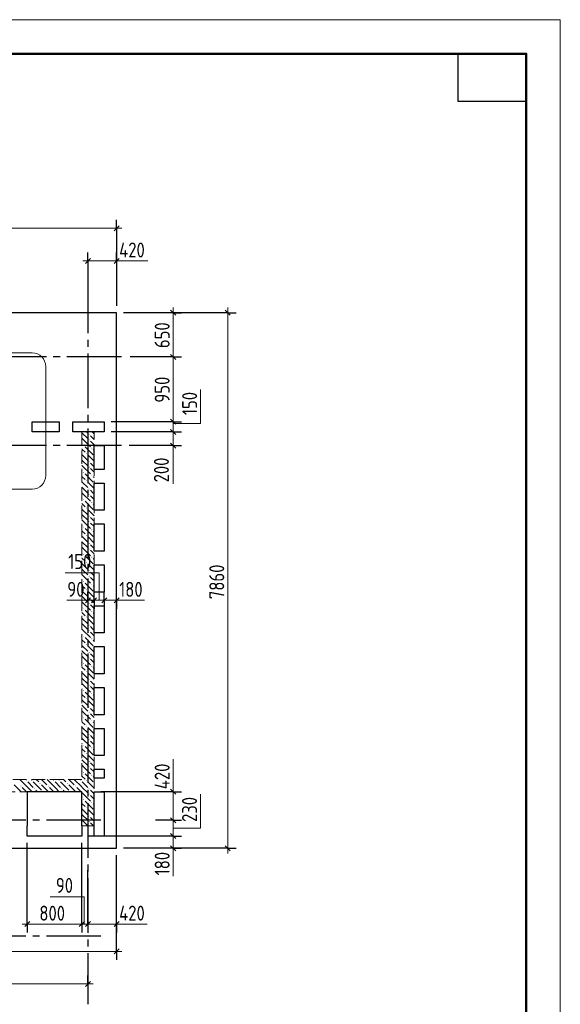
# Model space of a CAD drawing. Header units: millimetres. Extents: x 0 to 43617, y 0 to 29700.
# Tile 20 of 20: x 34069 to 42000, y 15250 to 29700. Entities that reach past the tile are written whole.
import ezdxf

# ---------------------------------------------------------------- set-up
doc = ezdxf.new("R2010")
doc.units = ezdxf.units.MM
doc.linetypes.add('______2', pattern=[270, 200, -70])
doc.linetypes.add('______5', pattern=[1100, 800, -100, 100, -100])
for name, color, linetype, lineweight in [('Standard', 7, 'Continuous', 25), ('ЖБ Перекрытие верхний уровень', 7, 'Continuous', 35), ('ЖБ Стена верхний уровень', 7, 'Continuous', 35), ('Оси', 40, '______5', 18), ('Примечания', 7, 'Continuous', 25), ('Размерная выноска', 7, 'Continuous', 13)]:
    doc.layers.add(name, color=color, linetype=linetype, lineweight=lineweight)
doc.styles.add('GOST 2.304-81', font='txt')

msp = doc.modelspace()

# ---------------------------------------------------------------- hatches: boundary and pattern name
at = {"layer": 'ЖБ Стена верхний уровень', "linetype": 'Continuous', "lineweight": 18, "transparency": 33554687}
for points in [[(35080, 23613), (35087, 23620), (35093, 23613), (35087, 23607)], [(35000, 23453), (35007, 23460), (35013, 23453), (35007, 23447)], [(35080, 23533), (35087, 23540), (35093, 23533), (35087, 23527)], [(35120, 23413), (35127, 23420), (35133, 23413), (35127, 23407)], [(35040, 23333), (35047, 23340), (35053, 23333), (35047, 23327)], [(35080, 23213), (35087, 23220), (35093, 23213), (35087, 23207)], [(35080, 23133), (35087, 23140), (35093, 23133), (35087, 23127)], [(35000, 23053), (35007, 23060), (35013, 23053), (35007, 23047)], [(35120, 23013), (35127, 23020), (35133, 23013), (35127, 23007)], [(35040, 22933), (35047, 22940), (35053, 22933), (35047, 22927)], [(35080, 22813), (35087, 22820), (35093, 22813), (35087, 22807)], [(35080, 22733), (35087, 22740), (35093, 22733), (35087, 22727)], [(35000, 22653), (35007, 22660), (35013, 22653), (35007, 22647)], [(35120, 22613), (35127, 22620), (35133, 22613), (35127, 22607)], [(35040, 22533), (35047, 22540), (35053, 22533), (35047, 22527)], [(35080, 22413), (35087, 22420), (35093, 22413), (35087, 22407)], [(35000, 22253), (35007, 22260), (35013, 22253), (35007, 22247)], [(35080, 22333), (35087, 22340), (35093, 22333), (35087, 22327)], [(35040, 22133), (35047, 22140), (35053, 22133), (35047, 22127)], [(35120, 22213), (35127, 22220), (35133, 22213), (35127, 22207)], [(35080, 22013), (35087, 22020), (35093, 22013), (35087, 22007)], [(35000, 21853), (35007, 21860), (35013, 21853), (35007, 21847)], [(35080, 21933), (35087, 21940), (35093, 21933), (35087, 21927)], [(35120, 21813), (35127, 21820), (35133, 21813), (35127, 21807)], [(35040, 21733), (35047, 21740), (35053, 21733), (35047, 21727)], [(35080, 21613), (35087, 21620), (35093, 21613), (35087, 21607)], [(35080, 21533), (35087, 21540), (35093, 21533), (35087, 21527)], [(35000, 21453), (35007, 21460), (35013, 21453), (35007, 21447)], [(35120, 21413), (35127, 21420), (35133, 21413), (35127, 21407)], [(35040, 21333), (35047, 21340), (35053, 21333), (35047, 21327)], [(35080, 21213), (35087, 21220), (35093, 21213), (35087, 21207)], [(35080, 21133), (35087, 21140), (35093, 21133), (35087, 21127)], [(35000, 21053), (35007, 21060), (35013, 21053), (35007, 21047)], [(35120, 21013), (35127, 21020), (35133, 21013), (35127, 21007)], [(35040, 20933), (35047, 20940), (35053, 20933), (35047, 20927)], [(35080, 20813), (35087, 20820), (35093, 20813), (35087, 20807)], [(35080, 20733), (35087, 20740), (35093, 20733), (35087, 20727)], [(35000, 20653), (35007, 20660), (35013, 20653), (35007, 20647)], [(35040, 20533), (35047, 20540), (35053, 20533), (35047, 20527)], [(35120, 20613), (35127, 20620), (35133, 20613), (35127, 20607)], [(35080, 20413), (35087, 20420), (35093, 20413), (35087, 20407)], [(35000, 20253), (35007, 20260), (35013, 20253), (35007, 20247)], [(35080, 20333), (35087, 20340), (35093, 20333), (35087, 20327)], [(35040, 20133), (35047, 20140), (35053, 20133), (35047, 20127)], [(35120, 20213), (35127, 20220), (35133, 20213), (35127, 20207)], [(35080, 20013), (35087, 20020), (35093, 20013), (35087, 20007)], [(35000, 19853), (35007, 19860), (35013, 19853), (35007, 19847)], [(35080, 19933), (35087, 19940), (35093, 19933), (35087, 19927)], [(35120, 19813), (35127, 19820), (35133, 19813), (35127, 19807)], [(35040, 19733), (35047, 19740), (35053, 19733), (35047, 19727)], [(35080, 19613), (35087, 19620), (35093, 19613), (35087, 19607)], [(35080, 19533), (35087, 19540), (35093, 19533), (35087, 19527)], [(35000, 19453), (35007, 19460), (35013, 19453), (35007, 19447)], [(35120, 19413), (35127, 19420), (35133, 19413), (35127, 19407)], [(35040, 19333), (35047, 19340), (35053, 19333), (35047, 19327)], [(35080, 19213), (35087, 19220), (35093, 19213), (35087, 19207)], [(35080, 19133), (35087, 19140), (35093, 19133), (35087, 19127)], [(35000, 19053), (35007, 19060), (35013, 19053), (35007, 19047)], [(35040, 18933), (35047, 18940), (35053, 18933), (35047, 18927)], [(35120, 19013), (35127, 19020), (35133, 19013), (35127, 19007)], [(35080, 18813), (35087, 18820), (35093, 18813), (35087, 18807)], [(35000, 18653), (35007, 18660), (35013, 18653), (35007, 18647)], [(35080, 18733), (35087, 18740), (35093, 18733), (35087, 18727)], [(34160, 18533), (34167, 18540), (34173, 18533), (34167, 18527)], [(34240, 18533), (34247, 18540), (34253, 18533), (34247, 18527)], [(34360, 18493), (34367, 18500), (34373, 18493), (34367, 18487)], [(34560, 18533), (34567, 18540), (34573, 18533), (34567, 18527)], [(34640, 18533), (34647, 18540), (34653, 18533), (34647, 18527)], [(34760, 18493), (34767, 18500), (34773, 18493), (34767, 18487)], [(34960, 18533), (34967, 18540), (34973, 18533), (34967, 18527)], [(35040, 18533), (35047, 18540), (35053, 18533), (35047, 18527)], [(35120, 18613), (35127, 18620), (35133, 18613), (35127, 18607)], [(34080, 18453), (34087, 18460), (34093, 18453), (34087, 18447)], [(34280, 18413), (34287, 18420), (34293, 18413), (34287, 18407)], [(34400, 18373), (34407, 18380), (34413, 18373), (34410, 18370), (34404, 18370)], [(34480, 18453), (34487, 18460), (34493, 18453), (34487, 18447)], [(34680, 18413), (34687, 18420), (34693, 18413), (34687, 18407)], [(34800, 18373), (34807, 18380), (34813, 18373), (34810, 18370), (34804, 18370)], [(34880, 18453), (34887, 18460), (34893, 18453), (34887, 18447)], [(35080, 18413), (35087, 18420), (35093, 18413), (35087, 18407)], [(35000, 18253), (35007, 18260), (35013, 18253), (35007, 18247)], [(35080, 18333), (35087, 18340), (35093, 18333), (35087, 18327)], [(35120, 18213), (35127, 18220), (35133, 18213), (35127, 18207)], [(35040, 18133), (35047, 18140), (35053, 18133), (35047, 18127)], [(35080, 18013), (35087, 18020), (35093, 18013), (35087, 18007)], [(35080, 17933), (35087, 17940), (35093, 17933), (35087, 17927)]]:
    msp.add_hatch(color=7, dxfattribs=at).paths.add_polyline_path(points, flags=16)

# ---------------------------------------------------------------- linework, layer by layer
at = {"layer": 'Standard', "color": 251, "linetype": 'Continuous', "lineweight": -3, "true_color": 0x656565, "transparency": 33554687}
for p, q in [((35490, 26640), (35490, 26765)), ((35490, 26640), (35490, 26515)), ((35490, 26640), (35490, 25500)), ((35070, 26160), (35070, 26285)), ((35070, 26160), (35070, 26035)), ((35070, 26160), (35070, 25380)), ((35490, 26160), (35490, 26285)), ((35490, 26160), (35490, 26035)), ((35490, 26160), (35490, 25500)), ((37120, 25400), (35590, 25400)), ((36319, 25400), (35590, 25400)), ((36319, 25400), (36194, 25400)), ((36319, 25400), (36444, 25400)), ((37120, 25400), (36995, 25400)), ((37120, 25400), (37245, 25400)), ((36319, 24750), (36194, 24750)), ((36319, 24750), (36444, 24750)), ((36319, 23800), (36194, 23800)), ((36319, 23800), (36444, 23800)), ((36319, 23650), (36194, 23650)), ((36319, 23650), (36444, 23650)), ((36319, 23450), (36194, 23450)), ((36319, 23450), (36444, 23450)), ((35070, 21180), (35070, 21305)), ((35160, 21180), (35160, 21305)), ((35310, 21180), (35310, 21305)), ((35490, 21180), (35490, 21305)), ((35070, 21180), (35070, 21055)), ((35070, 21180), (35070, 21180)), ((35160, 21180), (35160, 21055)), ((35160, 21180), (35160, 21080)), ((35310, 21180), (35310, 21055)), ((35310, 21180), (35310, 21080)), ((35490, 21180), (35490, 21055)), ((35490, 21180), (35490, 21180)), ((36319, 18370), (36194, 18370)), ((36319, 18370), (36444, 18370)), ((36319, 17950), (36194, 17950)), ((36319, 17950), (36444, 17950)), ((36319, 17720), (36194, 17720)), ((36319, 17720), (36444, 17720)), ((34180, 16427), (34180, 17620)), ((37120, 17540), (35590, 17540)), ((36319, 17540), (36194, 17540)), ((36319, 17540), (36444, 17540)), ((37120, 17540), (36995, 17540)), ((37120, 17540), (37245, 17540)), ((35490, 16027), (35490, 17440)), ((34180, 16427), (34180, 16552)), ((34980, 16427), (34980, 16552)), ((35070, 16427), (35070, 16552)), ((35490, 16427), (35490, 16552)), ((34180, 16427), (34180, 16302)), ((34980, 16427), (34980, 16302)), ((35070, 16427), (35070, 16302)), ((35490, 16427), (35490, 16302)), ((35490, 16027), (35490, 16152)), ((35490, 16027), (35490, 15902)), ((35070, 15550), (35070, 15675)), ((35070, 15550), (35070, 15425)), ((35070, 15550), (35070, 15550))]:
    msp.add_line(p, q, dxfattribs=at)
at = {"layer": 'Standard', "color": 7, "linetype": 'Continuous', "lineweight": 13, "transparency": 33554687}
for p, q in [((35490, 26640), (26810, 26640)), ((35490, 26640), (35565, 26640)), ((35070, 26160), (34995, 26160)), ((35070, 26160), (35490, 26160)), ((35490, 26160), (35565, 26160)), ((36319, 25400), (36319, 25475)), ((37120, 25400), (37120, 25475)), ((36319, 23800), (36319, 23650)), ((36319, 23650), (36319, 23450)), ((36319, 23450), (36319, 23375)), ((35070, 21180), (34995, 21180)), ((35160, 21180), (35070, 21180)), ((35310, 21180), (35160, 21180)), ((35490, 21180), (35310, 21180)), ((35490, 21180), (35565, 21180)), ((36319, 18370), (36319, 18445)), ((36319, 17950), (36319, 18370)), ((36319, 17720), (36319, 17950)), ((36319, 17540), (36319, 17720)), ((36319, 17540), (36319, 17465)), ((37120, 17540), (37120, 17465)), ((34180, 16427), (34105, 16427)), ((34180, 16427), (34980, 16427)), ((34980, 16427), (35070, 16427)), ((35070, 16427), (35490, 16427)), ((35490, 16427), (35565, 16427)), ((26810, 16027), (35490, 16027)), ((35490, 16027), (35565, 16027)), ((31150, 15550), (35070, 15550)), ((35070, 15550), (35145, 15550))]:
    msp.add_line(p, q, dxfattribs=at)
at = {"layer": 'Standard', "color": 7, "linetype": 'Continuous', "lineweight": 25, "transparency": 33554687}
for p, q in [((35528, 26677), (35453, 26602)), ((35033, 26122), (35108, 26197)), ((35453, 26122), (35528, 26197)), ((36282, 25438), (36357, 25363)), ((37083, 25438), (37158, 25363)), ((36282, 24787), (36357, 24712)), ((36282, 23838), (36357, 23763)), ((36282, 23687), (36357, 23612)), ((36282, 23487), (36357, 23412)), ((35108, 21217), (35033, 21142)), ((35197, 21217), (35122, 21142)), ((35348, 21217), (35272, 21142)), ((35528, 21217), (35453, 21142)), ((36357, 18333), (36282, 18407)), ((36357, 17912), (36282, 17987)), ((36357, 17682), (36282, 17758)), ((36357, 17502), (36282, 17577)), ((37083, 17577), (37158, 17502)), ((34143, 16390), (34217, 16465)), ((34943, 16390), (35017, 16465)), ((35033, 16390), (35108, 16465)), ((35453, 16390), (35528, 16465)), ((35453, 15990), (35528, 16065)), ((35033, 15512), (35108, 15587))]:
    msp.add_line(p, q, dxfattribs=at)
at = {"layer": 'Standard', "color": 7, "linetype": 'Continuous', "lineweight": 13, "transparency": 33554687}
msp.add_lwpolyline([(0, 0), (42000, 0), (42000, 29700), (0, 29700), (0, 0)], close=True, dxfattribs=at)
at = {"layer": 'Standard', "color": 7, "linetype": 'Continuous', "lineweight": 50, "transparency": 33554687}
msp.add_lwpolyline([(2000, 29200), (41500, 29200), (41500, 500), (2000, 500), (2000, 29200)], close=True, dxfattribs=at)
at = {"layer": 'Standard', "color": 7, "linetype": 'Continuous', "lineweight": 25, "transparency": 33554687}
msp.add_lwpolyline([(41500, 29200), (41500, 28500), (40500, 28500), (40500, 29200), (41500, 29200)], close=True, dxfattribs=at)
at = {"layer": 'Standard', "color": 7, "linetype": 'Continuous', "lineweight": 13, "transparency": 33554687}
for points in [[(36319, 25400), (36319, 24803), (36319, 24803), (36319, 24750)], [(37120, 25400), (37120, 21155), (37120, 21155), (37120, 17540)], [(36319, 24750), (36319, 24674), (36319, 24674), (36319, 23800)]]:
    msp.add_lwpolyline(points, dxfattribs=at)
at = {"layer": 'Standard', "color": 251, "linetype": 'Continuous', "lineweight": -3, "true_color": 0x656565, "transparency": 33554687}
for points in [[(36319, 24750), (36302, 24750), (36302, 24750), (36301, 24750), (36301, 24750), (35690, 24750)], [(36319, 23800), (36296, 23800), (36296, 23800), (35410, 23800)], [(36319, 23650), (36295, 23650), (36295, 23650), (35410, 23650)], [(36319, 23450), (36294, 23450), (36294, 23450), (35675, 23450)], [(36319, 18370), (36302, 18370), (36302, 18370), (35260, 18370)], [(36319, 17950), (36302, 17950), (36302, 17950), (36060, 17950)], [(36319, 17720), (36302, 17720), (36302, 17720), (35080, 17720)], [(34980, 16427), (34980, 16444), (34980, 16444), (34980, 17578), (34980, 17578), (34980, 17620)], [(36319, 17540), (36302, 17540), (36302, 17540), (35590, 17540)], [(35490, 16427), (35490, 16444), (35490, 16444), (35490, 17440)], [(35070, 16427), (35070, 16444), (35070, 16444), (35070, 17220)]]:
    msp.add_lwpolyline(points, dxfattribs=at)
at = {"layer": 'ЖБ Перекрытие верхний уровень', "color": 7, "linetype": 'Continuous', "lineweight": 25, "transparency": 33554687}
for p, q in [((35490, 25400), (26810, 25400)), ((35490, 23800), (35490, 25400)), ((34250, 23650), (34250, 23800)), ((34250, 23800), (34650, 23800)), ((34650, 23800), (34650, 23650)), ((34850, 23650), (34850, 23800)), ((34850, 23800), (35310, 23800)), ((35310, 23800), (35310, 23650)), ((35490, 17540), (35490, 23800)), ((34650, 23650), (34250, 23650)), ((35310, 23650), (34850, 23650)), ((35160, 23100), (35160, 23450)), ((35160, 23450), (35310, 23450)), ((35310, 23450), (35310, 23100)), ((35310, 23100), (35160, 23100)), ((35160, 22500), (35160, 22900)), ((35160, 22900), (35310, 22900)), ((35310, 22900), (35310, 22500)), ((35310, 22500), (35160, 22500)), ((35160, 21900), (35160, 22300)), ((35160, 22300), (35310, 22300)), ((35310, 22300), (35310, 21900)), ((35310, 21900), (35160, 21900)), ((35160, 21300), (35160, 21700)), ((35160, 21700), (35310, 21700)), ((35310, 21700), (35310, 21300)), ((35310, 21300), (35160, 21300)), ((35160, 20700), (35160, 21100)), ((35160, 21100), (35310, 21100)), ((35310, 21100), (35310, 20700)), ((35310, 20700), (35160, 20700)), ((35160, 20100), (35160, 20500)), ((35160, 20500), (35310, 20500)), ((35310, 20500), (35310, 20100)), ((35310, 20100), (35160, 20100)), ((35160, 19500), (35160, 19900)), ((35160, 19900), (35310, 19900)), ((35310, 19900), (35310, 19500)), ((35310, 19500), (35160, 19500)), ((35160, 18900), (35160, 19300)), ((35160, 19300), (35310, 19300)), ((35310, 19300), (35310, 18900)), ((35310, 18900), (35160, 18900)), ((35160, 18570), (35160, 18700)), ((35160, 18700), (35310, 18700)), ((35310, 18700), (35310, 18570)), ((35310, 18570), (35160, 18570)), ((34980, 18370), (34180, 18370)), ((34180, 18370), (34180, 17870)), ((34980, 17870), (34980, 18370)), ((35160, 17720), (35160, 18370)), ((35160, 18370), (35310, 18370)), ((35310, 18370), (35310, 17720)), ((34180, 17720), (34180, 17870)), ((34980, 17870), (34980, 17720)), ((34980, 17720), (34180, 17720)), ((35310, 17720), (35160, 17720)), ((26810, 17540), (35490, 17540))]:
    msp.add_line(p, q, dxfattribs=at)
at = {"layer": 'ЖБ Стена верхний уровень', "color": 251, "linetype": '______2', "lineweight": 13, "true_color": 0x656565, "transparency": 33554687}
for p, q in [((34980, 23650), (34980, 18550)), ((35160, 23650), (34980, 23650)), ((35160, 17870), (35160, 23650)), ((34980, 18550), (32450, 18550)), ((32450, 18370), (34980, 18370)), ((34980, 18370), (34980, 17870)), ((34980, 17870), (35160, 17870))]:
    msp.add_line(p, q, dxfattribs=at)
at = {"layer": 'ЖБ Стена верхний уровень', "color": 9, "linetype": 'Continuous', "lineweight": 18, "true_color": 0xc7c7c7, "transparency": 33554687}
for p, q in [((34987, 23633), (34980, 23640)), ((34980, 23560), (34987, 23553)), ((34987, 23633), (35067, 23553)), ((35050, 23650), (35067, 23633)), ((35147, 23553), (35107, 23593)), ((35130, 23650), (35160, 23620)), ((34980, 23480), (34987, 23473)), ((34987, 23553), (35107, 23433)), ((35027, 23433), (35147, 23313)), ((35107, 23513), (35160, 23460)), ((35160, 23540), (35147, 23553)), ((34987, 23393), (34980, 23400)), ((35027, 23353), (34987, 23393)), ((34987, 23313), (35067, 23233)), ((35067, 23313), (35160, 23220)), ((35147, 23393), (35160, 23380)), ((34987, 23233), (34980, 23240)), ((34980, 23160), (34987, 23153)), ((34987, 23233), (35067, 23153)), ((34987, 23153), (35107, 23033)), ((35147, 23153), (35107, 23193)), ((35160, 23140), (35147, 23153)), ((34980, 23080), (34987, 23073)), ((34987, 22993), (34980, 23000)), ((35027, 22953), (34987, 22993)), ((35027, 23033), (35147, 22913)), ((35107, 23113), (35160, 23060)), ((35147, 22993), (35160, 22980)), ((34987, 22833), (34980, 22840)), ((34987, 22913), (35067, 22833)), ((34987, 22833), (35067, 22753)), ((35067, 22913), (35160, 22820)), ((34980, 22760), (34987, 22753)), ((34987, 22753), (35107, 22633)), ((35147, 22753), (35107, 22793)), ((35107, 22713), (35160, 22660)), ((35160, 22740), (35147, 22753)), ((34980, 22680), (34987, 22673)), ((34987, 22593), (34980, 22600)), ((35027, 22553), (34987, 22593)), ((35027, 22633), (35147, 22513)), ((35147, 22593), (35160, 22580)), ((34987, 22433), (34980, 22440)), ((34987, 22513), (35067, 22433)), ((34987, 22433), (35067, 22353)), ((35067, 22513), (35160, 22420)), ((34980, 22360), (34987, 22353)), ((34980, 22280), (34987, 22273)), ((34987, 22353), (35107, 22233)), ((35147, 22353), (35107, 22393)), ((35107, 22313), (35160, 22260)), ((35160, 22340), (35147, 22353)), ((34987, 22193), (34980, 22200)), ((35027, 22153), (34987, 22193)), ((34987, 22113), (35067, 22033)), ((35027, 22233), (35147, 22113)), ((35067, 22113), (35160, 22020)), ((35147, 22193), (35160, 22180)), ((34987, 22033), (34980, 22040)), ((34987, 22033), (35067, 21953)), ((35147, 21953), (35107, 21993)), ((34980, 21960), (34987, 21953)), ((34980, 21880), (34987, 21873)), ((34987, 21953), (35107, 21833)), ((35027, 21833), (35147, 21713)), ((35107, 21913), (35160, 21860)), ((35160, 21940), (35147, 21953)), ((34987, 21793), (34980, 21800)), ((35027, 21753), (34987, 21793)), ((34987, 21713), (35067, 21633)), ((35067, 21713), (35160, 21620)), ((35147, 21793), (35160, 21780)), ((34987, 21633), (34980, 21640)), ((34980, 21560), (34987, 21553)), ((34987, 21633), (35067, 21553)), ((34987, 21553), (35107, 21433)), ((35147, 21553), (35107, 21593)), ((35160, 21540), (35147, 21553)), ((34980, 21480), (34987, 21473)), ((34987, 21393), (34980, 21400)), ((35027, 21353), (34987, 21393)), ((35027, 21433), (35147, 21313)), ((35107, 21513), (35160, 21460)), ((35147, 21393), (35160, 21380)), ((34987, 21313), (35067, 21233)), ((35067, 21313), (35160, 21220)), ((34987, 21233), (34980, 21240)), ((34980, 21160), (34987, 21153)), ((34987, 21233), (35067, 21153)), ((34987, 21153), (35107, 21033)), ((35147, 21153), (35107, 21193)), ((35107, 21113), (35160, 21060)), ((35160, 21140), (35147, 21153)), ((34980, 21080), (34987, 21073)), ((34987, 20993), (34980, 21000)), ((35027, 20953), (34987, 20993)), ((35027, 21033), (35147, 20913)), ((35147, 20993), (35160, 20980)), ((34987, 20833), (34980, 20840)), ((34987, 20913), (35067, 20833)), ((34987, 20833), (35067, 20753)), ((35067, 20913), (35160, 20820)), ((34980, 20760), (34987, 20753)), ((34980, 20680), (34987, 20673)), ((34987, 20753), (35107, 20633)), ((35147, 20753), (35107, 20793)), ((35107, 20713), (35160, 20660)), ((35160, 20740), (35147, 20753)), ((34987, 20593), (34980, 20600)), ((35027, 20553), (34987, 20593)), ((35027, 20633), (35147, 20513)), ((35147, 20593), (35160, 20580)), ((34987, 20433), (34980, 20440)), ((34987, 20513), (35067, 20433)), ((34987, 20433), (35067, 20353)), ((35067, 20513), (35160, 20420)), ((35147, 20353), (35107, 20393)), ((34980, 20360), (34987, 20353)), ((34980, 20280), (34987, 20273)), ((34987, 20353), (35107, 20233)), ((35027, 20233), (35147, 20113)), ((35107, 20313), (35160, 20260)), ((35160, 20340), (35147, 20353)), ((34987, 20193), (34980, 20200)), ((35027, 20153), (34987, 20193)), ((34987, 20113), (35067, 20033)), ((35067, 20113), (35160, 20020)), ((35147, 20193), (35160, 20180)), ((34987, 20033), (34980, 20040)), ((34980, 19960), (34987, 19953)), ((34987, 20033), (35067, 19953)), ((34987, 19953), (35107, 19833)), ((35147, 19953), (35107, 19993)), ((35160, 19940), (35147, 19953)), ((34980, 19880), (34987, 19873)), ((34987, 19793), (34980, 19800)), ((35027, 19833), (35147, 19713)), ((35107, 19913), (35160, 19860)), ((35027, 19753), (34987, 19793)), ((34987, 19713), (35067, 19633)), ((35067, 19713), (35160, 19620)), ((35147, 19793), (35160, 19780)), ((34987, 19633), (34980, 19640)), ((34980, 19560), (34987, 19553)), ((34987, 19633), (35067, 19553)), ((34987, 19553), (35107, 19433)), ((35147, 19553), (35107, 19593)), ((35107, 19513), (35160, 19460)), ((35160, 19540), (35147, 19553)), ((34980, 19480), (34987, 19473)), ((34987, 19393), (34980, 19400)), ((35027, 19353), (34987, 19393)), ((35027, 19433), (35147, 19313)), ((35147, 19393), (35160, 19380)), ((34987, 19233), (34980, 19240)), ((34987, 19313), (35067, 19233)), ((34987, 19233), (35067, 19153)), ((35067, 19313), (35160, 19220)), ((34980, 19160), (34987, 19153)), ((34980, 19080), (34987, 19073)), ((34987, 19153), (35107, 19033)), ((35147, 19153), (35107, 19193)), ((35107, 19113), (35160, 19060)), ((35160, 19140), (35147, 19153)), ((34987, 18993), (34980, 19000)), ((35027, 18953), (34987, 18993)), ((35027, 19033), (35147, 18913)), ((35147, 18993), (35160, 18980)), ((34987, 18833), (34980, 18840)), ((34987, 18913), (35067, 18833)), ((34987, 18833), (35067, 18753)), ((35067, 18913), (35160, 18820)), ((35147, 18753), (35107, 18793)), ((34980, 18760), (34987, 18753)), ((34980, 18680), (34987, 18673)), ((34987, 18753), (35107, 18633)), ((35107, 18713), (35160, 18660)), ((35160, 18740), (35147, 18753)), ((34187, 18433), (34070, 18550)), ((34187, 18513), (34267, 18433)), ((34267, 18513), (34387, 18393)), ((34310, 18550), (34347, 18513)), ((34390, 18550), (34467, 18473)), ((34587, 18433), (34470, 18550)), ((34587, 18513), (34667, 18433)), ((34667, 18513), (34787, 18393)), ((34710, 18550), (34747, 18513)), ((34790, 18550), (34867, 18473)), ((34980, 18440), (34870, 18550)), ((34987, 18593), (34980, 18600)), ((35027, 18553), (34987, 18593)), ((34987, 18513), (35067, 18433)), ((35027, 18633), (35147, 18513)), ((35067, 18513), (35160, 18420)), ((35147, 18593), (35160, 18580)), ((34090, 18370), (33987, 18473)), ((34107, 18433), (34170, 18370)), ((34187, 18433), (34250, 18370)), ((34330, 18370), (34307, 18393)), ((34490, 18370), (34387, 18473)), ((34507, 18433), (34570, 18370)), ((34587, 18433), (34650, 18370)), ((34730, 18370), (34707, 18393)), ((34890, 18370), (34787, 18473)), ((34907, 18433), (34970, 18370)), ((34987, 18433), (34980, 18440)), ((34980, 18360), (34987, 18353)), ((34987, 18433), (35067, 18353)), ((34987, 18353), (35107, 18233)), ((35147, 18353), (35107, 18393)), ((35160, 18340), (35147, 18353)), ((34980, 18280), (34987, 18273)), ((35027, 18233), (35147, 18113)), ((35107, 18313), (35160, 18260)), ((34987, 18193), (34980, 18200)), ((35027, 18153), (34987, 18193)), ((34987, 18113), (35067, 18033)), ((35067, 18113), (35160, 18020)), ((35147, 18193), (35160, 18180)), ((34987, 18033), (34980, 18040)), ((34980, 17960), (34987, 17953)), ((34987, 18033), (35067, 17953)), ((34987, 17953), (35070, 17870)), ((35147, 17953), (35107, 17993)), ((35160, 17940), (35147, 17953)), ((34980, 17880), (34987, 17873)), ((35107, 17913), (35150, 17870))]:
    msp.add_line(p, q, dxfattribs=at)
at = {"layer": 'Оси', "color": 8, "linetype": '______5', "lineweight": -3, "transparency": 33554687}
for p, q in [((35070, 25900), (35070, 15250)), ((35560, 24750), (3600, 24750)), ((35560, 23450), (3600, 23450)), ((35560, 23450), (3600, 23450)), ((35260, 17950), (3600, 17950)), ((35260, 16250), (3600, 16250))]:
    msp.add_line(p, q, dxfattribs=at)
at = {"layer": 'Примечания', "color": 7, "linetype": 'Continuous', "lineweight": 13, "transparency": 33554687}
for p, q in [((33450, 24810), (34250, 24810)), ((34450, 24610), (34450, 23010)), ((34250, 22810), (33450, 22810))]:
    msp.add_line(p, q, dxfattribs=at)
for centre, start, end in [((34250, 24610), 0, 90), ((34250, 23010), 270, 0)]:
    msp.add_arc(centre, 200, start, end, dxfattribs=at)
at = {"layer": 'Размерная выноска', "color": 7, "linetype": 'Continuous', "lineweight": 13, "transparency": 33554687}
for p, q in [((35490, 26160), (35950, 26160)), ((36319, 23450), (36319, 22890)), ((35070, 21180), (34760, 21180)), ((35490, 21180), (35900, 21180)), ((36319, 18370), (36319, 18850)), ((36319, 17540), (36319, 17130)), ((35490, 16427), (35940, 16427))]:
    msp.add_line(p, q, dxfattribs=at)
for points in [[(36319, 23775), (36719, 23775), (36719, 24275)], [(35235, 21180), (35235, 21580), (34735, 21580)], [(36319, 17835), (36719, 17835), (36719, 18335)], [(35015, 16427), (35015, 16827), (34515, 16827)]]:
    msp.add_lwpolyline(points, dxfattribs=at)

# ---------------------------------------------------------------- texts
at = {"layer": 'Standard', "color": 7, "linetype": 'Continuous', "lineweight": 25, "transparency": 33554687, "char_height": 220, "attachment_point": 7, "style": 'GOST 2.304-81'}
for s, insert, width in [('420', (35528, 26210), 531.96), ('150', (34780, 21638), 469.51), ('90', (34767, 21230), 391.3), ('180', (35528, 21230), 485.07), ('90', (34599, 16885), 391.31), ('800', (34357, 16477), 531.97), ('420', (35528, 16478), 531.96)]:
    msp.add_mtext(s, dxfattribs=dict(at, insert=insert, width=width))
at = {"layer": 'Standard', "color": 7, "linetype": 'Continuous', "lineweight": 25, "transparency": 33554687, "char_height": 220, "attachment_point": 7, "rotation": 90, "style": 'GOST 2.304-81'}
for s, insert, width in [('650', (36269, 24880), 516.39), ('950', (36269, 24080), 516.39), ('150', (36672, 23898), 469.51), ('200', (36258, 22910), 531.97), ('7860', (37070, 21196), 672.63), ('420', (36269, 18407), 531.97), ('230', (36670, 17926), 516.4), ('180', (36269, 17143), 485.09)]:
    msp.add_mtext(s, dxfattribs=dict(at, insert=insert, width=width))
at = {"layer": 'Примечания', "color": 7, "linetype": 'Continuous', "lineweight": 25, "transparency": 33554687, "insert": (31290, 25104), "char_height": 250, "width": 2096.87, "attachment_point": 7, "style": 'GOST 2.304-81'}
msp.add_mtext('Деталь\\~плана\\~1', dxfattribs=at)

doc.saveas('drawing.dxf')
